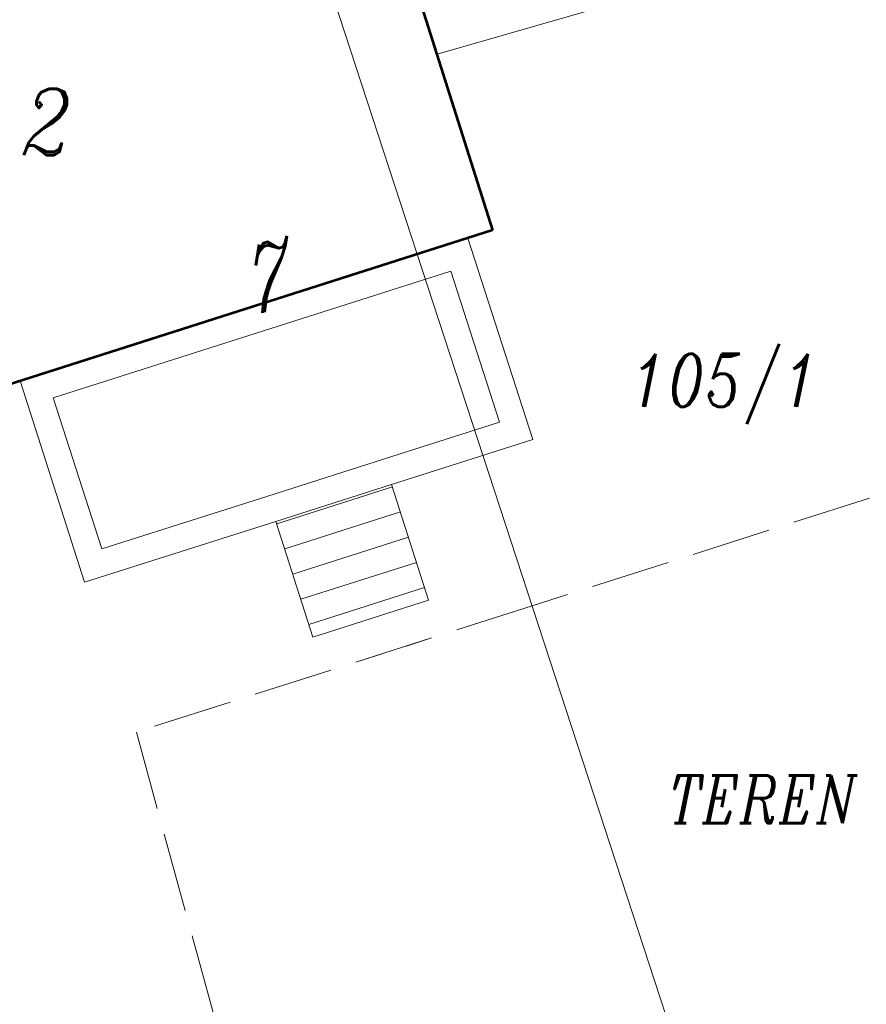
# Model space of a CAD drawing. Header units: metres. Extents: x 779 to 7046, y -512 to 9570.
# Tile 71 of 256: x 2229 to 2245, y -290 to -271. Entities that reach past the tile are written whole.
import ezdxf

# ---------------------------------------------------------------- set-up
doc = ezdxf.new("R2010")
doc.units = ezdxf.units.M
for name, pattern in [('0.5_0.5', [1, 0.5, -0.5]), ('1.5_0.5', [2, 1.5, -0.5]), ('CIĄGłA', [0]), ('DASHEDX2', [38.1, 25.4, -12.7])]:
    doc.linetypes.add(name, pattern=pattern)
for name, color, linetype, lineweight in [('211-numer działki ewidencyjnej', 7, 'Continuous', 0), ('217-kontur klasyfikacyjny', 7, 'Continuous', 0), ('218-kontur użytku gruntowego', 7, 'Continuous', 0), ('219-działka ewidencyjna', 7, 'Continuous', 0), ('238-Punkt adresowy budynku', 7, 'Continuous', 0), ('312-budynek ewidencyjny', 7, 'Continuous', 0), ('320-blok - kondygnacja nadziemna', 7, 'Continuous', 0), ('320-blok - kondygnacja nadziemna-Atr25', 7, 'Continuous', 0), ('352-schody', 7, 'Continuous', 0), ('AGP1_HATCH', 7, 'Continuous', 5), ('przewód elektroenergetyczny (linia)-SEPOD', 7, 'Continuous', 0), ('PTRW02_01', 7, 'Continuous', 0), ('taras', 7, 'Continuous', 0)]:
    doc.layers.add(name, color=color, linetype=linetype, lineweight=lineweight)
doc.styles.get("Standard").update_dxf_attribs({"font": 'arial.ttf'})
doc.styles.add('Style-ITALIC_1250', font='ITALIC_1250.shx')

# ---------------------------------------------------------------- blocks, each defined once
blk = doc.blocks.new('PZT MDCP podkład')
at = {"layer": '217-kontur klasyfikacyjny', "color": 252, "linetype": '1.5_0.5', "lineweight": 13, "true_color": 0x939598, "flags": 128}
for points in [[(2178.946, 88.866), (2172.566, 86.826)], [(2172.566, 86.826), (2165.076, 84.436)], [(2165.076, 84.436), (2175.276, 47.276)]]:
    blk.add_lwpolyline(points, dxfattribs=at)
at = {"layer": '218-kontur użytku gruntowego', "color": 252, "linetype": '0.5_0.5', "lineweight": 13, "true_color": 0x939598, "flags": 128}
blk.add_lwpolyline([(2172.566, 86.826), (2165.076, 84.436)], dxfattribs=at)
at = {"layer": '219-działka ewidencyjna', "color": 252, "linetype": 'Continuous', "lineweight": 13, "true_color": 0x939598, "flags": 128}
blk.add_lwpolyline([(2167.976, 100.886), (2176.346, 75.236)], dxfattribs=at)
at = {"layer": '312-budynek ewidencyjny', "color": 252, "linetype": 'Continuous', "lineweight": 53, "true_color": 0x939598, "flags": 128}
for points in [[(2170.436, 98.306), (2171.816, 93.936)], [(2171.816, 93.936), (2161.876, 90.766)]]:
    blk.add_lwpolyline(points, dxfattribs=at)
at = {"layer": '320-blok - kondygnacja nadziemna', "color": 252, "linetype": 'Continuous', "lineweight": 13, "true_color": 0x939598, "flags": 128}
blk.add_lwpolyline([(2161.876, 90.766), (2160.526, 95.036), (2159.346, 94.646), (2157.946, 99.066), (2159.106, 99.416), (2157.666, 103.906), (2158.376, 104.106), (2165.976, 106.536), (2167.486, 107.216), (2169.036, 102.516), (2169.236, 101.956), (2168.696, 101.766), (2169.716, 98.626), (2170.246, 98.816), (2170.436, 98.306), (2171.816, 93.936), (2161.876, 90.766)], close=True, dxfattribs=at)
at = {"layer": '352-schody', "color": 252, "linetype": 'Continuous', "lineweight": 13, "true_color": 0x939598, "flags": 128}
blk.add_lwpolyline([(2167.716, 88.426), (2169.906, 89.126), (2170.606, 86.936), (2168.416, 86.236), (2167.716, 88.426)], close=True, dxfattribs=at)
blk.add_lwpolyline([(2167.716, 88.426), (2169.906, 89.126), (2170.606, 86.936), (2168.416, 86.236), (2167.716, 88.426)], close=True, dxfattribs=at)
for points in [[(2169.921, 89.079), (2167.731, 88.379)], [(2170.073, 88.603), (2167.883, 87.903)], [(2170.225, 88.127), (2168.035, 87.427)], [(2170.378, 87.65), (2168.188, 86.95)], [(2170.53, 87.174), (2168.34, 86.474)]]:
    blk.add_lwpolyline(points, dxfattribs=at)
at = {"layer": 'przewód elektroenergetyczny (linia)-SEPOD', "color": 252, "linetype": 'Continuous', "lineweight": 13, "true_color": 0x939598, "flags": 128}
blk.add_lwpolyline([(2181.286, 100.296), (2170.766, 97.266)], dxfattribs=at)
at = {"layer": 'taras', "color": 252, "lineweight": 5, "true_color": 0x939598}
for p, q in [((2162.876, 91.086), (2171.346, 93.786)), ((2171.346, 93.786), (2172.576, 89.976)), ((2163.505, 90.762), (2171.024, 93.159)), ((2171.024, 93.159), (2171.946, 90.301)), ((2164.096, 87.276), (2162.876, 91.086)), ((2164.42, 87.904), (2163.505, 90.762)), ((2171.946, 90.301), (2169.754, 89.603)), ((2172.576, 89.976), (2169.906, 89.126)), ((2169.754, 89.603), (2167.565, 88.903)), ((2169.906, 89.126), (2167.716, 88.426)), ((2167.565, 88.903), (2164.42, 87.904)), ((2167.716, 88.426), (2164.096, 87.276))]:
    blk.add_line(p, q, dxfattribs=at)
at = {"layer": '211-numer działki ewidencyjnej', "color": 252, "linetype": 'Continuous', "lineweight": 13, "true_color": 0x939598, "insert": (2174.426, 91.596), "char_height": 1, "attachment_point": 1, "line_spacing_factor": 0.6}
blk.add_mtext('\\FITALIC_1250;\\H1x;\\W0.79;105/1', dxfattribs=at)
at = {"layer": '238-Punkt adresowy budynku', "color": 252, "linetype": 'Continuous', "lineweight": 30, "true_color": 0x939598, "insert": (2167.643, 92.429), "char_height": 1.25, "attachment_point": 8, "rotation": 17.687, "line_spacing_factor": 0.6}
blk.add_mtext('\\FITALIC_1250;\\Q15;\\H1x;\\W0.79;7', dxfattribs=at)
at = {"layer": '320-blok - kondygnacja nadziemna-Atr25', "color": 252, "lineweight": 13, "true_color": 0x939598, "insert": (2162.896, 95.36), "char_height": 1.25, "attachment_point": 7, "line_spacing_factor": 0.6}
blk.add_mtext('\\FITALIC_1250;\\H1x;\\W0.9;2', dxfattribs=at)
at = {"layer": 'PTRW02_01', "color": 252, "linetype": 'Continuous', "lineweight": 13, "true_color": 0x939598, "style": 'Style-ITALIC_1250', "width": 0.8}
blk.add_text('TEREN NIEDOSTĘPNY', height=0.9, dxfattribs=at).set_placement((2175.137, 82.716))

msp = doc.modelspace()

# ---------------------------------------------------------------- hatches: boundary and pattern name
at = {"layer": 'AGP1_HATCH', "lineweight": 15, "transparency": 33554625}
h = msp.add_hatch(dxfattribs=at)
h.set_pattern_fill('GRASS', color=64, scale=0.02, angle=24.61093)
edge = h.paths.add_edge_path()
edge.add_line((2201.155, -232.06), (2187.755, -236.764))
edge.add_line((2187.755, -236.764), (2189.333, -245.236))
edge.add_line((2189.333, -245.236), (2200.149, -243.221))
edge.add_line((2200.149, -243.221), (2200.649, -243.128))
edge.add_arc((2201.59, -248.191), 5.15, 21.5178, 100.535, ccw=False)
edge.add_line((2206.381, -246.302), (2206.676, -247.049))
edge.add_line((2206.676, -247.049), (2210.151, -255.863))
edge.add_line((2210.151, -255.863), (2213.734, -264.952))
edge.add_line((2213.734, -264.952), (2217.79, -275.238))
edge.add_line((2217.79, -275.238), (2215.443, -266.969))
edge.add_line((2215.443, -266.969), (2207.465, -246.73))
edge.add_line((2207.465, -246.73), (2201.155, -232.06))
h.paths.add_polyline_path([(2193.681, -336.48), (2194.272, -339.788), (2190.669, -340.432), (2190.078, -337.124)], flags=16)
h.paths.add_polyline_path([(2174.949, -253.204), (2174.18, -249.075), (2176.736, -248.599), (2177.505, -252.728)], flags=16)
h.paths.add_polyline_path([(2213.207, -340.386), (2212.586, -338.847), (2213.476, -338.488), (2214.097, -340.027)], flags=16)
h.paths.add_polyline_path([(2215.035, -268.25), (2214.426, -266.706), (2215.04, -266.464), (2215.649, -268.008)], flags=17)
edge = h.paths.add_edge_path()
edge.add_line((2222.136, -341.015), (2223.664, -341.192))
edge.add_line((2223.664, -341.192), (2227.521, -342.29))
edge.add_line((2227.521, -342.29), (2233.308, -344.457))
edge.add_line((2233.308, -344.457), (2237.862, -347.858))
edge.add_line((2237.862, -347.858), (2239.041, -348.66))
edge.add_line((2239.041, -348.66), (2233.605, -326.01))
edge.add_line((2233.605, -326.01), (2228.175, -303.9))
edge.add_line((2228.175, -303.9), (2222.495, -286.13))
edge.add_line((2222.495, -286.13), (2217.355, -271.82))
edge.add_line((2217.355, -271.82), (2215.443, -266.969))
edge.add_line((2215.443, -266.969), (2217.79, -275.238))
edge.add_line((2217.79, -275.238), (2221.381, -285.279))
edge.add_line((2221.381, -285.279), (2223.235, -291.356))
edge.add_line((2223.235, -291.356), (2227.886, -315.161))
edge.add_arc((2212.625, -317.085), 15.382, -38.1613, 7.187, ccw=False)
edge.add_arc((2211.041, -315.811), 17.415, 289.8521, 321.7651, ccw=False)
edge.add_line((2216.955, -332.191), (2213.092, -333.5))
edge.add_arc((2214.563, -337.058), 3.851, 112.4496, 197.8856)
edge.add_line((2210.898, -338.241), (2211.273, -339.403))
edge.add_arc((2213.414, -338.797), 2.225, 195.8025, 221.5125)
edge.add_arc((2213.798, -338.871), 2.483, 214.3489, 282.1039)
edge.add_line((2214.319, -341.299), (2219.145, -339.35))
edge.add_line((2219.145, -339.35), (2222.136, -341.015))
edge = h.paths.add_edge_path()
edge.add_line((2182.307, -273.042), (2181.363, -273.218))
edge.add_line((2181.363, -273.218), (2181.059, -271.586))
edge.add_line((2181.059, -271.586), (2182.003, -271.411))
edge.add_line((2182.003, -271.411), (2178.489, -252.545))
edge.add_line((2178.489, -252.545), (2177.505, -252.728))
edge.add_line((2177.505, -252.728), (2176.736, -248.599))
edge.add_line((2176.736, -248.599), (2177.719, -248.416))
edge.add_line((2177.719, -248.416), (2177.536, -247.433))
edge.add_line((2177.536, -247.433), (2178.519, -247.25))
edge.add_line((2178.519, -247.25), (2189.329, -245.236))
edge.add_line((2189.329, -245.236), (2187.755, -236.764))
edge.add_line((2187.755, -236.764), (2168.625, -243.48))
edge.add_line((2168.625, -243.48), (2167.595, -243.84))
edge.add_line((2167.595, -243.84), (2162.625, -245.59))
edge.add_line((2162.625, -245.59), (2166.545, -265.88))
edge.add_line((2166.545, -265.88), (2169.935, -283.36))
edge.add_line((2169.935, -283.36), (2178.195, -325.93))
edge.add_line((2178.195, -325.93), (2182.565, -325.84))
edge.add_line((2182.565, -325.84), (2182.575, -329.03))
edge.add_line((2182.575, -329.03), (2179.045, -329.11))
edge.add_line((2179.045, -329.11), (2179.735, -331.25))
edge.add_line((2179.735, -331.25), (2185.555, -348.24))
edge.add_line((2185.555, -348.24), (2190.115, -350.95))
edge.add_line((2190.115, -350.95), (2195.595, -348.85))
edge.add_line((2195.595, -348.85), (2198.507, -347.682))
edge.add_arc((2192.413, -339.706), 10.037, 307.382, 339.7888)
edge.add_arc((2172.677, -334.532), 30.409, 343.4897, 347.8328)
edge.add_arc((2184.654, -337.353), 18.108, 348.5707, 353.3645)
edge.add_arc((2197.523, -339.13), 5.127, 356.4696, 372.8519)
edge.add_line((2202.522, -337.989), (2202.397, -337.364))
edge.add_line((2202.397, -337.364), (2201.307, -334.819))
edge.add_arc((2194.588, -338.265), 7.552, 27.1534, 42.1704)
edge.add_line((2200.185, -333.195), (2197.757, -330.782))
edge.add_arc((2203.598, -324.846), 8.328, 205.1136, 225.4611, ccw=False)
edge.add_arc((2210.401, -321.909), 15.736, 194.5839, 204.2825, ccw=False)
edge.add_line((2195.172, -325.872), (2193.015, -315.931))
edge.add_line((2193.015, -315.931), (2192.172, -311.386))
edge.add_line((2192.172, -311.386), (2189.32, -311.916))
edge.add_line((2189.32, -311.916), (2188.259, -306.214))
edge.add_line((2188.259, -306.214), (2191.115, -305.682))
edge.add_line((2191.115, -305.682), (2190.754, -303.349))
edge.add_arc((2197.626, -302.806), 6.894, 137.4766, 184.5106, ccw=False)
edge.add_arc((2192.177, -297.809), 0.5, 317.4766, 342.905)
edge.add_arc((2191.651, -297.647), 1.05, 342.905, 381.532)
edge.add_line((2192.628, -297.262), (2185.882, -298.518))
edge.add_line((2185.882, -298.518), (2183.725, -286.938))
edge.add_line((2183.725, -286.938), (2184.856, -286.727))
edge.add_line((2184.856, -286.727), (2182.307, -273.042))
h.paths.add_polyline_path([(2218.228, -303.855), (2219.86, -303.551), (2219.981, -304.2), (2218.349, -304.504)], flags=16)
edge = h.paths.add_edge_path(flags=17)
edge.add_arc((2219.786, -319.83), 0.238, 186.5183, 320.5347)
edge.add_arc((2205.889, -312.511), 15.94, 332.0536, 352.5318)
edge.add_arc((2192.079, -311.841), 29.741, 354.7101, 368.2708)
edge.add_line((2221.511, -307.563), (2220.643, -303.117))
edge.add_arc((2219.03, -303.699), 1.714, 19.815, 190.7787)
edge.add_line((2217.346, -304.019), (2217.675, -305.833))
edge.add_line((2217.675, -305.833), (2219.052, -313.206))
edge.add_arc((2158.761, -321.061), 60.801, 1.1345, 7.42259, ccw=False)

# ---------------------------------------------------------------- linework, layer by layer
at = {"color": 5, "linetype": 'DASHEDX2', "lineweight": 13, "ltscale": 0.1}
msp.add_circle((2180.533, -275.953), 70, dxfattribs=at)

# ---------------------------------------------------------------- block references
at = {"color": 18, "linetype": 'CIĄGłA', "lineweight": 5, "true_color": 0x000000}
msp.add_blockref('PZT MDCP podkład', (65.959, -369.147), dxfattribs=at)

doc.saveas('drawing.dxf')
